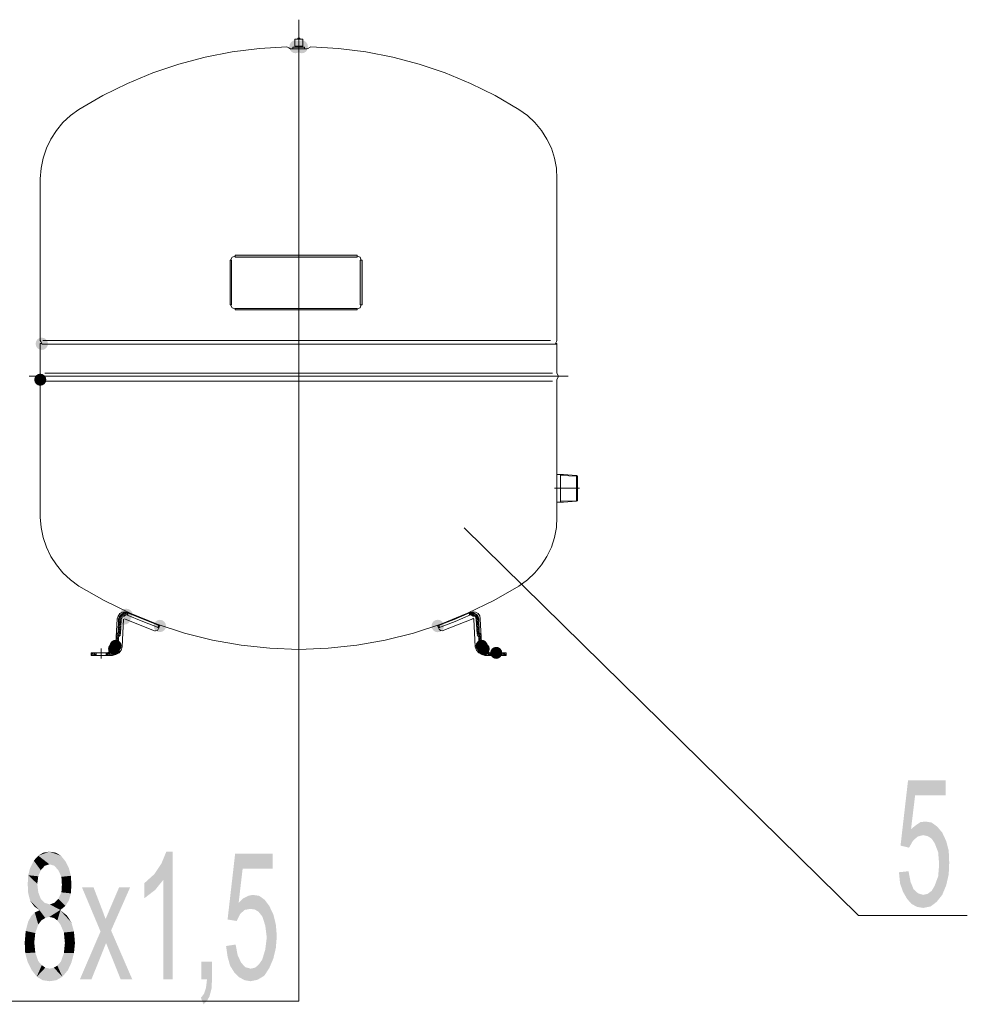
# Model space of a CAD drawing. Header units: millimetres. Extents: x -2626 to 2068, y -6169 to 7214.
# Tile 80 of 143: x -970 to -819, y -5159 to -5002. Entities that reach past the tile are written whole.
import ezdxf

# ---------------------------------------------------------------- set-up
doc = ezdxf.new("R2010")
doc.units = ezdxf.units.MM
doc.layers.get('0').update_dxf_attribs({"color": 252})

msp = doc.modelspace()

# ---------------------------------------------------------------- hatches: boundary and pattern name
h = msp.add_hatch(color=7)
edge = h.paths.add_edge_path()
edge.add_ellipse((-926.03, -5006.07), major_axis=(0, 1.04), ratio=0.923077, start_angle=0, end_angle=360)
h = msp.add_hatch(color=7)
edge = h.paths.add_edge_path()
edge.add_ellipse((-924.98, -5006.07), major_axis=(0, 1.04), ratio=0.923077, start_angle=0, end_angle=360)
h = msp.add_hatch(color=7)
h.dxf.hatch_style = 2
h.paths.add_polyline_path([(-936.23, -5047.37), (-936.48, -5047.37), (-936.48, -5040.22), (-936.23, -5040.22)])
h = msp.add_hatch(color=7)
h.dxf.hatch_style = 2
h.paths.add_polyline_path([(-935.67, -5039.74), (-935.67, -5039.42), (-916.15, -5039.42), (-916.15, -5039.74)])
h = msp.add_hatch(color=7)
h.dxf.hatch_style = 2
h.paths.add_polyline_path([(-915.66, -5040.22), (-915.34, -5040.22), (-915.34, -5047.37), (-915.66, -5047.37)])
h = msp.add_hatch(color=7)
h.dxf.hatch_style = 2
h.paths.add_polyline_path([(-916.15, -5047.94), (-916.15, -5048.18), (-935.67, -5048.18), (-935.67, -5047.94)])
h = msp.add_hatch(color=7)
edge = h.paths.add_edge_path()
edge.add_arc((-966.61, -5053.6), 0.984, 0, 360)
h = msp.add_hatch(color=7)
edge = h.paths.add_edge_path()
edge.add_arc((-966.85, -5059.35), 0.964, 0, 360)
h = msp.add_hatch(color=7)
edge = h.paths.add_edge_path()
edge.add_ellipse((-953.43, -5097.59), major_axis=(1.04, 0), ratio=0.923077, start_angle=0, end_angle=360)
h = msp.add_hatch(color=7)
edge = h.paths.add_edge_path()
edge.add_ellipse((-953.11, -5096.95), major_axis=(1.04, 0), ratio=0.923077, start_angle=0, end_angle=360)
h = msp.add_hatch(color=7)
edge = h.paths.add_edge_path()
edge.add_arc((-947.72, -5098.76), 0.984, 0, 360)
h = msp.add_hatch(color=7)
edge = h.paths.add_edge_path()
edge.add_arc((-903.25, -5098.76), 1, 0, 360)
h = msp.add_hatch(color=7)
edge = h.paths.add_edge_path()
edge.add_arc((-955.04, -5102.42), 0.964, 0, 360)
h = msp.add_hatch(color=7)
edge = h.paths.add_edge_path()
edge.add_arc((-954.8, -5101.93), 0.964, 0, 360)
h = msp.add_hatch(color=7)
edge = h.paths.add_edge_path()
edge.add_arc((-896.22, -5101.93), 0.964, 0, 360)
h = msp.add_hatch(color=7)
edge = h.paths.add_edge_path()
edge.add_arc((-895.9, -5102.42), 0.964, 0, 360)
h = msp.add_hatch(color=7)
edge = h.paths.add_edge_path()
edge.add_arc((-893.89, -5103.06), 0.964, 0, 360)
h = msp.add_hatch(color=7)
h.dxf.hatch_style = 2
h.paths.add_polyline_path([(-827.52, -5131.26), (-826.71, -5130.62), (-825.99, -5130.14), (-825.19, -5130.06), (-824.22, -5130.22), (-823.34, -5130.86), (-822.53, -5131.82), (-821.89, -5133.19), (-821.49, -5134.72), (-821.41, -5136.65), (-821.49, -5138.49), (-821.89, -5140.26), (-822.53, -5141.79), (-823.42, -5142.91), (-824.38, -5143.64), (-825.59, -5143.88), (-826.55, -5143.72), (-827.44, -5143.24), (-828.16, -5142.43), (-828.8, -5141.31), (-829.28, -5139.94), (-829.45, -5138.17), (-827.92, -5138.01), (-827.6, -5139.7), (-827.11, -5140.9), (-826.39, -5141.55), (-825.59, -5141.79), (-824.87, -5141.63), (-824.22, -5141.15), (-823.74, -5140.34), (-823.18, -5138.82), (-823.02, -5136.89), (-823.18, -5134.96), (-823.74, -5133.51), (-824.22, -5132.79), (-824.87, -5132.39), (-825.59, -5132.23), (-826.47, -5132.47), (-827.2, -5133.11), (-827.84, -5134.24), (-829.2, -5133.91), (-828, -5123.47), (-821.97, -5123.47), (-821.97, -5125.88), (-826.87, -5125.88)])
h = msp.add_hatch(color=7)
h.dxf.hatch_style = 2
h.paths.add_polyline_path([(-967.17, -5135.52), (-966.37, -5135.04), (-965.4, -5134.88)])
h = msp.add_hatch(color=7)
h.dxf.hatch_style = 2
h.paths.add_polyline_path([(-967.17, -5135.52), (-965.4, -5134.88), (-965.4, -5136.89)])
h = msp.add_hatch(color=7)
h.dxf.hatch_style = 2
h.paths.add_polyline_path([(-965.4, -5134.88), (-964.36, -5135.04), (-963.55, -5135.52)])
h = msp.add_hatch(color=7)
h.dxf.hatch_style = 2
h.paths.add_polyline_path([(-965.4, -5134.88), (-963.55, -5135.52), (-964.6, -5137.13)])
h = msp.add_hatch(color=7)
h.dxf.hatch_style = 2
h.paths.add_polyline_path([(-965.4, -5134.88), (-964.6, -5137.13), (-965.4, -5136.89)])
h = msp.add_hatch(color=7)
h.dxf.hatch_style = 2
h.paths.add_polyline_path([(-945.64, -5155.29), (-947.16, -5155.29), (-947.16, -5139.38), (-948.45, -5140.99), (-950.22, -5142.35), (-950.22, -5139.94), (-948.61, -5138.49), (-947.48, -5136.81), (-946.68, -5134.88), (-945.64, -5134.88)])
h = msp.add_hatch(color=7)
h.dxf.hatch_style = 2
h.paths.add_polyline_path([(-935.11, -5143.07), (-934.39, -5142.35), (-933.58, -5141.95), (-932.86, -5141.79), (-931.81, -5141.95), (-930.93, -5142.59), (-930.21, -5143.56), (-929.56, -5144.92), (-929.16, -5146.53), (-929, -5148.38), (-929.16, -5150.31), (-929.56, -5151.99), (-930.21, -5153.52), (-931.01, -5154.73), (-932.06, -5155.37), (-933.18, -5155.61), (-934.14, -5155.45), (-935.03, -5154.97), (-935.83, -5154.16), (-936.48, -5153.12), (-936.88, -5151.67), (-937.12, -5149.98), (-935.59, -5149.74), (-935.27, -5151.43), (-934.71, -5152.64), (-934.06, -5153.36), (-933.18, -5153.6), (-932.46, -5153.44), (-931.9, -5152.96), (-931.33, -5152.15), (-930.85, -5150.55), (-930.61, -5148.62), (-930.85, -5146.69), (-931.33, -5145.24), (-931.9, -5144.52), (-932.54, -5144.12), (-933.26, -5144.04), (-934.14, -5144.2), (-934.87, -5144.84), (-935.43, -5145.97), (-936.88, -5145.73), (-935.67, -5135.2), (-929.65, -5135.2), (-929.65, -5137.61), (-934.47, -5137.61)])
h = msp.add_hatch(color=7)
h.dxf.hatch_style = 2
h.paths.add_polyline_path([(-968.78, -5138.65), (-968.46, -5137.45), (-967.89, -5136.32)])
h = msp.add_hatch(color=7)
h.dxf.hatch_style = 2
h.paths.add_polyline_path([(-968.78, -5138.65), (-967.89, -5136.32), (-966.77, -5137.85)])
h = msp.add_hatch(color=7)
h.dxf.hatch_style = 2
h.paths.add_polyline_path([(-967.89, -5136.32), (-967.17, -5135.52), (-966.13, -5137.13)])
h = msp.add_hatch(color=7)
h.dxf.hatch_style = 2
h.paths.add_polyline_path([(-967.89, -5136.32), (-966.13, -5137.13), (-966.77, -5137.85)])
h = msp.add_hatch(color=7)
h.dxf.hatch_style = 2
h.paths.add_polyline_path([(-967.17, -5135.52), (-965.4, -5136.89), (-966.13, -5137.13)])
h = msp.add_hatch(color=7)
h.dxf.hatch_style = 2
h.paths.add_polyline_path([(-963.55, -5135.52), (-963.96, -5137.85), (-964.6, -5137.13)])
h = msp.add_hatch(color=7)
h.dxf.hatch_style = 2
h.paths.add_polyline_path([(-963.55, -5135.52), (-962.83, -5136.41), (-963.96, -5137.85)])
h = msp.add_hatch(color=7)
h.dxf.hatch_style = 2
h.paths.add_polyline_path([(-962.83, -5136.41), (-963.47, -5138.9), (-963.96, -5137.85)])
h = msp.add_hatch(color=7)
h.dxf.hatch_style = 2
h.paths.add_polyline_path([(-962.83, -5136.41), (-961.95, -5138.74), (-963.47, -5138.9)])
h = msp.add_hatch(color=7)
h.dxf.hatch_style = 2
h.paths.add_polyline_path([(-962.83, -5136.41), (-962.27, -5137.53), (-961.95, -5138.74)])
h = msp.add_hatch(color=7)
h.dxf.hatch_style = 2
h.paths.add_polyline_path([(-968.78, -5138.65), (-966.77, -5137.85), (-967.17, -5138.82)])
h = msp.add_hatch(color=7)
h.dxf.hatch_style = 2
h.paths.add_polyline_path([(-967.01, -5144.2), (-968.86, -5140.1), (-968.78, -5138.65)])
h = msp.add_hatch(color=7)
h.dxf.hatch_style = 2
h.paths.add_polyline_path([(-968.78, -5138.65), (-966.05, -5145.48), (-967.01, -5144.2)])
h = msp.add_hatch(color=7)
h.dxf.hatch_style = 2
h.paths.add_polyline_path([(-966.05, -5145.48), (-968.78, -5138.65), (-967.17, -5141.39)])
h = msp.add_hatch(color=7)
h.dxf.hatch_style = 2
h.paths.add_polyline_path([(-968.78, -5138.65), (-967.33, -5140.02), (-967.17, -5141.39)])
h = msp.add_hatch(color=7)
h.dxf.hatch_style = 2
h.paths.add_polyline_path([(-968.78, -5138.65), (-967.17, -5138.82), (-967.33, -5140.02)])
h = msp.add_hatch(color=7)
h.dxf.hatch_style = 2
h.paths.add_polyline_path([(-961.95, -5138.74), (-963.39, -5140.18), (-963.47, -5138.9)])
h = msp.add_hatch(color=7)
h.dxf.hatch_style = 2
h.paths.add_polyline_path([(-961.95, -5138.74), (-961.87, -5140.18), (-963.39, -5140.18)])
h = msp.add_hatch(color=7)
h.dxf.hatch_style = 2
h.paths.add_polyline_path([(-967.01, -5144.2), (-968.78, -5141.55), (-968.86, -5140.1)])
h = msp.add_hatch(color=7)
h.dxf.hatch_style = 2
h.paths.add_polyline_path([(-967.01, -5144.2), (-968.46, -5142.75), (-968.78, -5141.55)])
h = msp.add_hatch(color=7)
h.dxf.hatch_style = 2
h.paths.add_polyline_path([(-966.05, -5145.48), (-967.17, -5141.39), (-966.77, -5142.43)])
h = msp.add_hatch(color=7)
h.dxf.hatch_style = 2
h.paths.add_polyline_path([(-961.95, -5141.55), (-963.96, -5142.43), (-963.47, -5141.39)])
h = msp.add_hatch(color=7)
h.dxf.hatch_style = 2
h.paths.add_polyline_path([(-961.95, -5141.55), (-962.83, -5143.56), (-963.96, -5142.43)])
h = msp.add_hatch(color=7)
h.dxf.hatch_style = 2
h.paths.add_polyline_path([(-961.87, -5140.18), (-961.95, -5141.55), (-963.47, -5141.39)])
h = msp.add_hatch(color=7)
h.dxf.hatch_style = 2
h.paths.add_polyline_path([(-961.87, -5140.18), (-963.47, -5141.39), (-963.39, -5140.18)])
h = msp.add_hatch(color=7)
h.dxf.hatch_style = 2
h.paths.add_polyline_path([(-961.95, -5141.55), (-962.27, -5142.67), (-962.83, -5143.56)])
h = msp.add_hatch(color=7)
h.dxf.hatch_style = 2
h.paths.add_polyline_path([(-952.14, -5155.29), (-953.99, -5155.29), (-956.32, -5149.5), (-958.65, -5155.29), (-960.5, -5155.29), (-957.21, -5147.65), (-960.18, -5140.58), (-958.33, -5140.58), (-956.97, -5144.12), (-956.4, -5145.65), (-954.23, -5140.58), (-952.47, -5140.58), (-955.52, -5147.49)])
h = msp.add_hatch(color=7)
h.dxf.hatch_style = 2
h.paths.add_polyline_path([(-967.01, -5144.2), (-967.81, -5143.64), (-968.46, -5142.75)])
h = msp.add_hatch(color=7)
h.dxf.hatch_style = 2
h.paths.add_polyline_path([(-966.05, -5145.48), (-966.77, -5142.43), (-966.13, -5143.07)])
h = msp.add_hatch(color=7)
h.dxf.hatch_style = 2
h.paths.add_polyline_path([(-966.13, -5143.07), (-965.32, -5143.32), (-965.4, -5145.32)])
h = msp.add_hatch(color=7)
h.dxf.hatch_style = 2
h.paths.add_polyline_path([(-966.13, -5143.07), (-965.4, -5145.32), (-966.05, -5145.48)])
h = msp.add_hatch(color=7)
h.dxf.hatch_style = 2
h.paths.add_polyline_path([(-963.63, -5144.2), (-965.32, -5143.32), (-964.6, -5143.07)])
h = msp.add_hatch(color=7)
h.dxf.hatch_style = 2
h.paths.add_polyline_path([(-962.83, -5143.56), (-964.6, -5143.07), (-963.96, -5142.43)])
h = msp.add_hatch(color=7)
h.dxf.hatch_style = 2
h.paths.add_polyline_path([(-962.83, -5143.56), (-963.63, -5144.2), (-964.6, -5143.07)])
h = msp.add_hatch(color=7)
h.dxf.hatch_style = 2
h.paths.add_polyline_path([(-969.18, -5147.57), (-968.29, -5145.16), (-967.73, -5144.6)])
h = msp.add_hatch(color=7)
h.dxf.hatch_style = 2
h.paths.add_polyline_path([(-969.18, -5147.57), (-967.73, -5144.6), (-967.17, -5146.53)])
h = msp.add_hatch(color=7)
h.dxf.hatch_style = 2
h.paths.add_polyline_path([(-967.73, -5144.6), (-967.01, -5144.28), (-966.69, -5145.89)])
h = msp.add_hatch(color=7)
h.dxf.hatch_style = 2
h.paths.add_polyline_path([(-967.73, -5144.6), (-966.69, -5145.89), (-967.17, -5146.53)])
h = msp.add_hatch(color=7)
h.dxf.hatch_style = 2
h.paths.add_polyline_path([(-966.05, -5145.48), (-967.01, -5144.28), (-967.01, -5144.2)])
h = msp.add_hatch(color=7)
h.dxf.hatch_style = 2
h.paths.add_polyline_path([(-966.05, -5145.48), (-966.69, -5145.89), (-967.01, -5144.28)])
h = msp.add_hatch(color=7)
h.dxf.hatch_style = 2
h.paths.add_polyline_path([(-963.63, -5144.2), (-965.4, -5145.32), (-965.32, -5143.32)])
h = msp.add_hatch(color=7)
h.dxf.hatch_style = 2
h.paths.add_polyline_path([(-963.63, -5144.2), (-964.68, -5145.48), (-965.4, -5145.32)])
h = msp.add_hatch(color=7)
h.dxf.hatch_style = 2
h.paths.add_polyline_path([(-964.68, -5145.48), (-963.63, -5144.2), (-963.63, -5144.28)])
h = msp.add_hatch(color=7)
h.dxf.hatch_style = 2
h.paths.add_polyline_path([(-964.12, -5145.89), (-964.68, -5145.48), (-963.63, -5144.28)])
h = msp.add_hatch(color=7)
h.dxf.hatch_style = 2
h.paths.add_polyline_path([(-963.63, -5144.28), (-963.63, -5146.53), (-964.12, -5145.89)])
h = msp.add_hatch(color=7)
h.dxf.hatch_style = 2
h.paths.add_polyline_path([(-963.63, -5144.28), (-962.59, -5145.08), (-961.87, -5146.21)])
h = msp.add_hatch(color=7)
h.dxf.hatch_style = 2
h.paths.add_polyline_path([(-963.63, -5144.28), (-961.87, -5146.21), (-961.46, -5147.65)])
h = msp.add_hatch(color=7)
h.dxf.hatch_style = 2
h.paths.add_polyline_path([(-963.63, -5144.28), (-961.46, -5147.65), (-963.07, -5147.82)])
h = msp.add_hatch(color=7)
h.dxf.hatch_style = 2
h.paths.add_polyline_path([(-963.63, -5144.28), (-963.07, -5147.82), (-963.63, -5146.53)])
h = msp.add_hatch(color=7)
h.dxf.hatch_style = 2
h.paths.add_polyline_path([(-969.18, -5147.57), (-968.78, -5146.05), (-968.29, -5145.16)])
h = msp.add_hatch(color=7)
h.dxf.hatch_style = 2
h.paths.add_polyline_path([(-969.34, -5149.42), (-969.18, -5147.57), (-967.65, -5147.9)])
h = msp.add_hatch(color=7)
h.dxf.hatch_style = 2
h.paths.add_polyline_path([(-969.18, -5147.57), (-967.17, -5146.53), (-967.65, -5147.9)])
h = msp.add_hatch(color=7)
h.dxf.hatch_style = 2
h.paths.add_polyline_path([(-961.46, -5147.65), (-962.91, -5149.5), (-963.07, -5147.82)])
h = msp.add_hatch(color=7)
h.dxf.hatch_style = 2
h.paths.add_polyline_path([(-961.46, -5147.65), (-961.3, -5149.5), (-962.91, -5149.5)])
h = msp.add_hatch(color=7)
h.dxf.hatch_style = 2
h.paths.add_polyline_path([(-969.34, -5149.42), (-967.65, -5147.9), (-967.81, -5149.42)])
h = msp.add_hatch(color=7)
h.dxf.hatch_style = 2
h.paths.add_polyline_path([(-969.26, -5151.11), (-969.34, -5149.42), (-967.81, -5149.42)])
h = msp.add_hatch(color=7)
h.dxf.hatch_style = 2
h.paths.add_polyline_path([(-969.26, -5151.11), (-967.81, -5149.42), (-967.65, -5151.03)])
h = msp.add_hatch(color=7)
h.dxf.hatch_style = 2
h.paths.add_polyline_path([(-961.3, -5149.5), (-961.46, -5151.11), (-963.07, -5151.11)])
h = msp.add_hatch(color=7)
h.dxf.hatch_style = 2
h.paths.add_polyline_path([(-961.3, -5149.5), (-963.07, -5151.11), (-962.91, -5149.5)])
h = msp.add_hatch(color=7)
h.dxf.hatch_style = 2
h.paths.add_polyline_path([(-967.41, -5154.89), (-969.26, -5151.11), (-967.65, -5151.03)])
h = msp.add_hatch(color=7)
h.dxf.hatch_style = 2
h.paths.add_polyline_path([(-967.41, -5154.89), (-968.86, -5152.56), (-969.26, -5151.11)])
h = msp.add_hatch(color=7)
h.dxf.hatch_style = 2
h.paths.add_polyline_path([(-967.41, -5154.89), (-968.21, -5153.84), (-968.86, -5152.56)])
h = msp.add_hatch(color=7)
h.dxf.hatch_style = 2
h.paths.add_polyline_path([(-967.41, -5154.89), (-967.65, -5151.03), (-967.17, -5152.4)])
h = msp.add_hatch(color=7)
h.dxf.hatch_style = 2
h.paths.add_polyline_path([(-967.41, -5154.89), (-967.17, -5152.4), (-966.61, -5153.04)])
h = msp.add_hatch(color=7)
h.dxf.hatch_style = 2
h.paths.add_polyline_path([(-963.31, -5154.89), (-964.12, -5153.12), (-963.55, -5152.48)])
h = msp.add_hatch(color=7)
h.dxf.hatch_style = 2
h.paths.add_polyline_path([(-961.46, -5151.11), (-963.31, -5154.89), (-963.55, -5152.48)])
h = msp.add_hatch(color=7)
h.dxf.hatch_style = 2
h.paths.add_polyline_path([(-961.46, -5151.11), (-963.55, -5152.48), (-963.07, -5151.11)])
h = msp.add_hatch(color=7)
h.dxf.hatch_style = 2
h.paths.add_polyline_path([(-961.46, -5151.11), (-962.43, -5153.84), (-963.31, -5154.89)])
h = msp.add_hatch(color=7)
h.dxf.hatch_style = 2
h.paths.add_polyline_path([(-961.46, -5151.11), (-961.87, -5152.64), (-962.43, -5153.84)])
h = msp.add_hatch(color=7)
h.dxf.hatch_style = 2
h.paths.add_polyline_path([(-939.37, -5155.29), (-939.45, -5156.81), (-939.77, -5158.02), (-940.17, -5158.74), (-940.73, -5159.31), (-941.14, -5158.26), (-940.65, -5157.62), (-940.33, -5156.65), (-940.17, -5155.29), (-941.06, -5155.29), (-941.06, -5152.48), (-939.37, -5152.48)])
h = msp.add_hatch(color=7)
h.dxf.hatch_style = 2
h.paths.add_polyline_path([(-967.41, -5154.89), (-966.61, -5153.04), (-966.05, -5153.44)])
h = msp.add_hatch(color=7)
h.dxf.hatch_style = 2
h.paths.add_polyline_path([(-966.05, -5153.44), (-966.45, -5155.45), (-967.41, -5154.89)])
h = msp.add_hatch(color=7)
h.dxf.hatch_style = 2
h.paths.add_polyline_path([(-966.05, -5153.44), (-965.32, -5155.61), (-966.45, -5155.45)])
h = msp.add_hatch(color=7)
h.dxf.hatch_style = 2
h.paths.add_polyline_path([(-966.05, -5153.44), (-965.32, -5153.6), (-965.32, -5155.61)])
h = msp.add_hatch(color=7)
h.dxf.hatch_style = 2
h.paths.add_polyline_path([(-963.31, -5154.89), (-965.32, -5153.6), (-964.68, -5153.44)])
h = msp.add_hatch(color=7)
h.dxf.hatch_style = 2
h.paths.add_polyline_path([(-963.31, -5154.89), (-965.32, -5155.61), (-965.32, -5153.6)])
h = msp.add_hatch(color=7)
h.dxf.hatch_style = 2
h.paths.add_polyline_path([(-963.31, -5154.89), (-964.68, -5153.44), (-964.12, -5153.12)])
h = msp.add_hatch(color=7)
h.dxf.hatch_style = 2
h.paths.add_polyline_path([(-963.31, -5154.89), (-964.28, -5155.45), (-965.32, -5155.61)])

# ---------------------------------------------------------------- linework, layer by layer
at = {"color": 7, "lineweight": 0}
for points in [[(-925.47, -5001.73), (-925.47, -5104.91)], [(-926.11, -5004.87), (-924.82, -5004.87)], [(-926.11, -5005.99), (-926.11, -5004.87)], [(-926.11, -5005.99), (-924.82, -5005.99)], [(-925.31, -5004.87), (-925.33, -5004.7), (-925.47, -5004.71), (-925.61, -5004.71), (-925.71, -5004.87)], [(-924.82, -5004.87), (-924.82, -5005.99)], [(-927.4, -5006.07), (-931.79, -5006.33), (-936.15, -5006.88), (-940.46, -5007.72), (-944.69, -5008.84), (-948.84, -5010.25), (-952.9, -5011.93), (-956.84, -5013.89), (-960.66, -5016.12)], [(-927.07, -5006.23), (-927.4, -5006.07)], [(-927.07, -5006.23), (-926.75, -5006.47)], [(-926.75, -5006.39), (-924.18, -5006.39)], [(-926.43, -5006.15), (-926.43, -5006.39), (-925.87, -5006.39)], [(-926.43, -5006.15), (-924.58, -5006.15)], [(-924.58, -5006.15), (-924.58, -5006.39), (-925.15, -5006.39)], [(-924.18, -5006.39), (-923.86, -5006.31)], [(-923.54, -5006.07), (-923.86, -5006.23)], [(-890.27, -5016.12), (-894.08, -5013.89), (-898.01, -5011.94), (-902.06, -5010.26), (-906.2, -5008.85), (-910.44, -5007.73), (-914.75, -5006.89), (-919.12, -5006.33), (-923.54, -5006.07)], [(-960.66, -5016.12), (-962.01, -5017.08), (-963.22, -5018.2), (-964.27, -5019.46), (-965.15, -5020.84), (-965.86, -5022.32), (-966.39, -5023.88), (-966.72, -5025.52), (-966.85, -5027.21)], [(-884.17, -5027.21), (-884.26, -5025.52), (-884.56, -5023.88), (-885.07, -5022.32), (-885.77, -5020.84), (-886.65, -5019.46), (-887.7, -5018.2), (-888.91, -5017.08), (-890.27, -5016.12)], [(-966.85, -5027.21), (-966.85, -5053.08)], [(-884.17, -5053.08), (-884.17, -5027.21)], [(-935.67, -5039.58), (-936.14, -5039.74), (-936.39, -5040.22)], [(-915.5, -5040.22), (-915.66, -5039.74), (-916.15, -5039.58)], [(-936.39, -5047.37), (-936.14, -5047.83), (-935.67, -5048.02)], [(-916.15, -5048.02), (-915.66, -5047.83), (-915.5, -5047.37)], [(-966.85, -5053.08), (-966.77, -5053.24)], [(-966.77, -5053.24), (-966.61, -5053.56)], [(-884.25, -5053.24), (-884.41, -5053.56)], [(-884.25, -5053.24), (-884.17, -5053.08)], [(-966.85, -5053.56), (-966.85, -5058.3)], [(-966.85, -5053.56), (-966.61, -5053.56)], [(-966.61, -5053.64), (-884.17, -5053.64)], [(-884.17, -5053.56), (-884.41, -5053.56)], [(-884.17, -5053.56), (-884.17, -5058.3)], [(-968.62, -5058.78), (-882.4, -5058.78)], [(-966.85, -5058.3), (-967.02, -5058.78), (-966.85, -5059.35)], [(-966.85, -5059.35), (-966.85, -5081.36)], [(-884.17, -5059.35), (-883.91, -5058.79), (-884.17, -5058.3)], [(-884.17, -5059.35), (-884.17, -5081.36)], [(-883.12, -5074.53), (-884.17, -5074.53)], [(-884.17, -5074.53), (-884.17, -5078.95)], [(-883.6, -5074.53), (-883.6, -5078.95)], [(-883.12, -5074.53), (-881.03, -5074.69)], [(-881.03, -5074.69), (-880.87, -5074.77), (-880.87, -5078.71)], [(-881.03, -5074.69), (-881.03, -5078.79)], [(-880.55, -5076.7), (-884.57, -5076.7)], [(-883.12, -5078.95), (-884.17, -5078.95)], [(-883.12, -5078.95), (-881.03, -5078.79)], [(-881.03, -5078.79), (-880.87, -5078.71)], [(-966.85, -5081.36), (-966.72, -5083.01), (-966.39, -5084.61), (-965.86, -5086.16), (-965.15, -5087.63), (-964.27, -5089), (-963.22, -5090.27), (-962.01, -5091.39), (-960.66, -5092.37)], [(-890.27, -5092.37), (-888.91, -5091.39), (-887.7, -5090.27), (-886.65, -5089), (-885.77, -5087.63), (-885.07, -5086.16), (-884.56, -5084.61), (-884.26, -5083.01), (-884.17, -5081.36)], [(-835.95, -5145.08), (-899.03, -5083.05)], [(-960.66, -5092.37), (-956.62, -5094.7), (-952.45, -5096.73), (-948.16, -5098.46), (-943.76, -5099.89), (-939.28, -5101.01), (-934.72, -5101.82), (-930.11, -5102.32), (-925.47, -5102.5)], [(-925.47, -5102.5), (-920.81, -5102.32), (-916.2, -5101.82), (-911.64, -5101.01), (-907.15, -5099.89), (-902.76, -5098.46), (-898.47, -5096.73), (-894.3, -5094.7), (-890.27, -5092.37)], [(-952.87, -5096.63), (-953.29, -5096.49), (-953.72, -5096.54), (-954.11, -5096.78), (-954.39, -5097.19), (-954.55, -5097.59)], [(-954.31, -5097.68), (-953.19, -5096.55)], [(-953.59, -5096.71), (-954.04, -5097.01), (-954.31, -5097.59)], [(-954.23, -5097.27), (-953.67, -5096.79)], [(-953.43, -5097.19), (-953.72, -5097.29), (-953.91, -5097.68)], [(-953.59, -5096.71), (-953.43, -5096.63)], [(-953.27, -5096.47), (-953.51, -5096.63)], [(-953.51, -5097.19), (-952.95, -5096.55)], [(-953.43, -5097.19), (-953.19, -5097.03)], [(-953.03, -5096.95), (-952.79, -5096.63)], [(-953.03, -5096.95), (-950.43, -5098.07), (-947.8, -5099.04)], [(-952.87, -5096.63), (-947.72, -5098.72)], [(-952.79, -5096.63), (-952.87, -5097.03)], [(-903.29, -5098.72), (-900.64, -5097.71), (-898.15, -5096.63)], [(-903.13, -5099.04), (-900.49, -5098.07), (-897.99, -5096.95)], [(-897.91, -5096.95), (-898.23, -5096.63)], [(-898.23, -5096.63), (-898.15, -5097.03)], [(-896.46, -5097.59), (-896.54, -5097.13), (-896.8, -5096.77), (-897.19, -5096.53), (-897.66, -5096.47), (-898.15, -5096.63)], [(-897.42, -5097.19), (-898.07, -5096.55)], [(-897.83, -5097.03), (-897.99, -5096.95)], [(-896.7, -5097.68), (-897.83, -5096.55)], [(-897.83, -5097.03), (-897.58, -5097.19)], [(-897.5, -5096.63), (-897.66, -5096.47)], [(-897.1, -5097.68), (-897.22, -5097.29), (-897.58, -5097.19)], [(-897.5, -5096.63), (-897.42, -5096.79)], [(-896.7, -5097.59), (-896.89, -5097.01), (-897.42, -5096.71)], [(-896.78, -5097.27), (-897.26, -5096.79)], [(-954.55, -5097.59), (-954.8, -5102.5)], [(-954.39, -5099.84), (-954.31, -5097.59)], [(-954.39, -5099.12), (-953.91, -5098.72)], [(-954.39, -5099.36), (-953.99, -5098.96)], [(-954.31, -5097.92), (-953.83, -5097.51)], [(-954.31, -5098.24), (-953.91, -5097.84)], [(-954.31, -5098.56), (-953.91, -5098.08)], [(-954.31, -5098.8), (-953.91, -5098.4)], [(-953.99, -5100.09), (-953.91, -5097.68)], [(-953.75, -5102.09), (-953.51, -5097.68)], [(-953.35, -5097.59), (-948.45, -5099.6)], [(-947.89, -5098.64), (-948.05, -5099.04)], [(-947.97, -5098.8), (-947.8, -5098.64)], [(-947.97, -5099.04), (-947.8, -5098.88)], [(-947.72, -5098.72), (-947.89, -5099.04)], [(-903.29, -5098.72), (-903.13, -5099.04)], [(-903.05, -5099.04), (-903.21, -5098.88)], [(-903.05, -5098.8), (-903.13, -5098.64)], [(-903.05, -5098.64), (-902.97, -5099.04)], [(-902.57, -5099.52), (-897.66, -5097.59)], [(-897.26, -5102.09), (-897.5, -5097.68), (-897.66, -5097.51)], [(-896.7, -5097.92), (-897.1, -5097.51)], [(-896.94, -5100.09), (-897.1, -5097.68)], [(-896.7, -5098.24), (-897.1, -5097.84)], [(-896.62, -5098.56), (-897.1, -5098.08)], [(-896.62, -5098.8), (-897.02, -5098.4)], [(-896.62, -5099.12), (-897.02, -5098.72)], [(-896.62, -5099.36), (-897.02, -5098.96)], [(-896.62, -5099.84), (-896.7, -5097.59)], [(-896.46, -5097.59), (-896.22, -5102.5)], [(-954.72, -5100.25), (-953.99, -5099.6)], [(-954.72, -5100.57), (-953.99, -5099.84)], [(-954.55, -5099.92), (-954.72, -5100.09)], [(-954.72, -5100.81), (-954.23, -5100.41), (-953.99, -5100.17)], [(-954.55, -5099.92), (-954.39, -5099.84)], [(-954.39, -5099.68), (-953.99, -5099.28)], [(-954.39, -5102.5), (-954.31, -5100.49)], [(-954.23, -5100.33), (-954.31, -5100.49)], [(-954.23, -5100.33), (-953.99, -5100.17)], [(-948.45, -5099.52), (-948.1, -5099.5), (-947.97, -5099.28)], [(-947.97, -5099.28), (-947.89, -5099.04)], [(-903.05, -5099.28), (-903.13, -5099.04)], [(-903.05, -5099.28), (-902.83, -5099.5), (-902.57, -5099.52)], [(-896.62, -5099.68), (-897.02, -5099.28)], [(-896.3, -5100.25), (-897.02, -5099.6)], [(-896.3, -5100.57), (-896.94, -5099.84)], [(-896.94, -5100.09), (-896.78, -5100.41)], [(-896.78, -5100.41), (-896.94, -5100.17)], [(-896.62, -5102.5), (-896.7, -5100.49), (-896.78, -5100.33)], [(-896.3, -5100.81), (-896.7, -5100.41)], [(-896.62, -5099.84), (-896.46, -5100.01)], [(-896.3, -5100.09), (-896.46, -5099.92)], [(-955.36, -5103.46), (-954.74, -5103.35), (-954.24, -5103.05), (-953.89, -5102.62), (-953.75, -5102.09)], [(-954.8, -5101.93), (-955.12, -5102.09)], [(-955.04, -5102.42), (-955.04, -5102.17)], [(-954.8, -5101.69), (-954.31, -5101.29)], [(-954.8, -5102.01), (-954.39, -5101.61)], [(-954.8, -5102.34), (-954.39, -5101.85)], [(-954.8, -5102.58), (-954.39, -5102.17)], [(-954.72, -5101.13), (-954.31, -5100.73)], [(-954.72, -5101.45), (-954.31, -5101.05)], [(-897.26, -5102.09), (-897.06, -5102.62), (-896.7, -5103.05), (-896.21, -5103.35), (-895.66, -5103.46)], [(-896.3, -5101.13), (-896.7, -5100.73)], [(-896.22, -5101.45), (-896.62, -5101.05)], [(-896.22, -5101.69), (-896.62, -5101.29)], [(-896.22, -5102.01), (-896.62, -5101.61)], [(-896.22, -5102.34), (-896.62, -5101.85)], [(-896.14, -5102.58), (-896.62, -5102.17)], [(-895.9, -5102.42), (-895.98, -5102.17), (-896.14, -5101.85)], [(-958.73, -5103.06), (-958.73, -5103.46)], [(-958.73, -5103.06), (-955.44, -5103.06)], [(-958.73, -5103.22), (-958.57, -5103.06)], [(-958.73, -5103.46), (-958.33, -5103.06)], [(-958.73, -5103.46), (-955.36, -5103.46)], [(-958.41, -5103.46), (-958.09, -5103.06)], [(-958.17, -5103.46), (-957.93, -5103.22)], [(-957.93, -5103.06), (-957.93, -5103.46)], [(-957.13, -5102.34), (-957.13, -5103.94)], [(-956.32, -5103.06), (-956.32, -5103.46)], [(-956.32, -5103.3), (-956.08, -5103.06)], [(-956.24, -5103.46), (-955.84, -5103.06)], [(-955.76, -5102.82), (-956.08, -5103.06)], [(-955.92, -5103.46), (-955.6, -5103.06)], [(-955.76, -5102.82), (-955.44, -5102.82)], [(-955.68, -5103.46), (-955.28, -5103.06)], [(-955.44, -5102.82), (-955.14, -5102.67), (-955.04, -5102.42)], [(-955.44, -5103.06), (-954.97, -5102.87), (-954.8, -5102.5)], [(-955.36, -5103.46), (-954.66, -5103.11), (-954.39, -5102.5)], [(-955.36, -5103.46), (-954.39, -5102.5)], [(-955.04, -5103.38), (-954.47, -5102.82)], [(-896.62, -5102.5), (-896.27, -5103.11), (-895.66, -5103.46)], [(-895.58, -5103.46), (-896.62, -5102.5)], [(-895.98, -5103.38), (-896.46, -5102.82)], [(-896.22, -5102.5), (-895.97, -5102.87), (-895.58, -5103.06)], [(-895.9, -5102.42), (-895.78, -5102.67), (-895.58, -5102.82)], [(-895.33, -5103.46), (-895.74, -5103.06)], [(-892.28, -5103.46), (-895.66, -5103.46)], [(-895.25, -5102.82), (-895.58, -5102.82)], [(-892.28, -5103.06), (-895.58, -5103.06)], [(-895.01, -5103.46), (-895.41, -5103.06)], [(-895.01, -5103.06), (-895.17, -5102.74)], [(-894.77, -5103.46), (-895.17, -5103.06)], [(-894.69, -5103.3), (-894.85, -5103.06)], [(-894.69, -5103.06), (-894.69, -5103.46)], [(-893.89, -5102.34), (-893.89, -5103.94)], [(-893.08, -5103.06), (-893.08, -5103.46)], [(-892.84, -5103.46), (-893.08, -5103.22)], [(-892.52, -5103.46), (-892.92, -5103.06)], [(-892.28, -5103.46), (-892.68, -5103.06)], [(-892.28, -5103.22), (-892.36, -5103.06)], [(-892.28, -5103.06), (-892.28, -5103.46)], [(-835.95, -5145.08), (-818.52, -5145.08)]]:
    msp.add_lwpolyline(points, dxfattribs=at)
for points in [[(-936.23, -5047.37), (-936.48, -5047.37), (-936.48, -5040.22), (-936.23, -5040.22)], [(-935.67, -5039.74), (-935.67, -5039.42), (-916.15, -5039.42), (-916.15, -5039.74)], [(-915.66, -5040.22), (-915.34, -5040.22), (-915.34, -5047.37), (-915.66, -5047.37)], [(-916.15, -5047.94), (-916.15, -5048.18), (-935.67, -5048.18), (-935.67, -5047.94)]]:
    msp.add_lwpolyline(points, close=True, dxfattribs=at)
at = {"color": 2, "lineweight": 0, "true_color": 0xffff00}
for points in [[(-966.45, -5053.08), (-885.21, -5053.08)], [(-966.13, -5058.3), (-884.89, -5058.3)], [(-966.13, -5059.59), (-884.89, -5059.59)]]:
    msp.add_lwpolyline(points, dxfattribs=at)
at = {"color": 1, "lineweight": 0, "true_color": 0xff0000}
for points in [[(-880.95, -5074.77), (-883.6, -5074.69)], [(-880.95, -5078.71), (-883.6, -5078.79)]]:
    msp.add_lwpolyline(points, dxfattribs=at)
at = {"color": 5, "lineweight": 0, "true_color": 0x0000ff}
msp.add_lwpolyline([(-1057.97, -5158.82), (-925.47, -5158.82), (-925.47, -5104.91)], dxfattribs=at)

doc.saveas('drawing.dxf')
